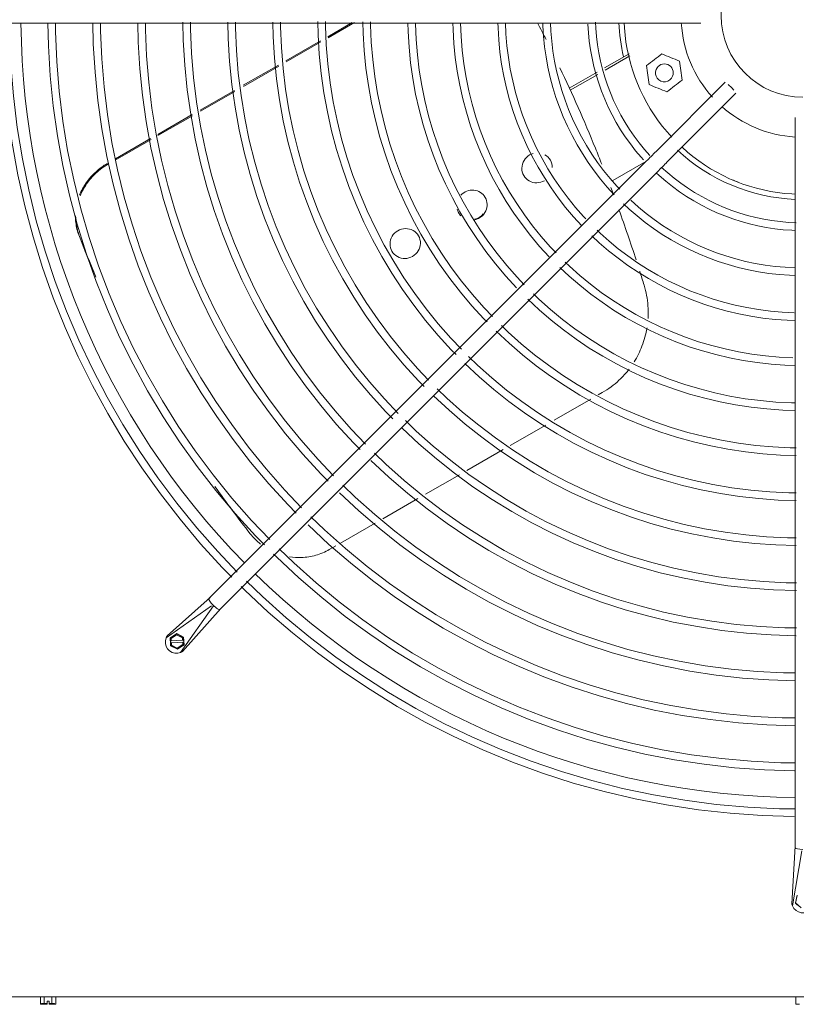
# Model space of a CAD drawing. Header units: inches. Extents: x 282 to 878, y -149 to 1260.
# Tile 14 of 20: x 833 to 845, y 413 to 429. Entities that reach past the tile are written whole.
import ezdxf

# ---------------------------------------------------------------- set-up
doc = ezdxf.new("R2010")
doc.units = ezdxf.units.IN
doc.header["$MEASUREMENT"] = 0
doc.layers.add('M-EQPM', color=90, linetype='Continuous', lineweight=9)

# ---------------------------------------------------------------- blocks, each defined once
blk = doc.blocks.new('Air Conditioner Unit  _AC_ - Default 1-V6-Main Floor')
at = {"layer": 'M-EQPM'}
for p, q in [((-13.57, -0.125), (-3.475, -0.125)), ((-7.346, -0.116), (-7.744, -0.345)), ((-7.313, -0.116), (-7.741, -0.362)), ((-3.257, -0.125), (-1.665, -0.125)), ((-7.864, -0.414), (-8.429, -0.738)), ((-7.862, -0.431), (-8.427, -0.756)), ((-2.831, -0.623), (-3.231, -0.853)), ((-2.822, -0.659), (-3.224, -0.891)), ((-8.548, -0.807), (-9.124, -1.138)), ((-8.546, -0.825), (-9.122, -1.156)), ((-3.354, -0.924), (-3.807, -1.185)), ((-3.344, -0.96), (-3.793, -1.218)), ((-1.266, -1.089), (-2.392, -2.215)), ((-9.267, -1.22), (-9.828, -1.542)), ((-9.264, -1.237), (-9.823, -1.559)), ((-2.215, -2.392), (-1.089, -1.266)), ((-9.957, -1.616), (-10.517, -1.938)), ((-9.954, -1.634), (-10.515, -1.956)), ((-0.125, -1.665), (-0.125, -3.257)), ((-10.627, -2.021), (-11.214, -2.358)), ((-10.636, -2.007), (-11.209, -2.336)), ((-2.546, -2.369), (-9.684, -9.507)), ((-4.116, -2.358), (-4.121, -2.35)), ((-3.099, -2.69), (-2.557, -2.378)), ((-9.507, -9.684), (-2.369, -2.546)), ((-4.554, -2.599), (-4.55, -2.607)), ((-5.178, -2.967), (-5.183, -2.959)), ((-5.616, -3.208), (-5.612, -3.216)), ((-0.125, -3.475), (-0.125, -13.57)), ((-6.266, -3.594), (-6.271, -3.586)), ((-6.704, -3.835), (-6.7, -3.843)), ((-4.055, -6.599), (-3.456, -6.255)), ((-3.335, -6.185), (-3.269, -6.148)), ((-4.769, -7.01), (-4.191, -6.678)), ((-5.478, -7.417), (-4.886, -7.077)), ((-6.154, -7.805), (-5.597, -7.486)), ((-6.847, -8.204), (-6.277, -7.876)), ((-7.54, -8.602), (-6.975, -8.277)), ((-7.721, -8.706), (-7.616, -8.646)), ((-9.641, -9.622), (-10.383, -10.147)), ((-9.666, -9.489), (-10.368, -10.116)), ((-9.611, -9.625), (-10.147, -10.383)), ((-10.116, -10.368), (-9.489, -9.666)), ((-10.212, -10.081), (-10.317, -10.149)), ((-10.313, -10.145), (-10.208, -10.077)), ((-10.301, -10.157), (-10.211, -10.099)), ((-10.211, -10.098), (-10.3, -10.157)), ((-10.208, -10.077), (-10.212, -10.081)), ((-10.101, -10.138), (-10.212, -10.081)), ((-10.116, -10.147), (-10.211, -10.098)), ((-10.211, -10.099), (-10.211, -10.098)), ((-10.211, -10.099), (-10.116, -10.147)), ((-10.208, -10.077), (-10.097, -10.134)), ((-10.317, -10.149), (-10.313, -10.145)), ((-10.317, -10.149), (-10.314, -10.194)), ((-10.313, -10.193), (-10.314, -10.194)), ((-10.314, -10.194), (-10.299, -10.194)), ((-10.306, -10.27), (-10.313, -10.145)), ((-10.311, -10.226), (-10.313, -10.193)), ((-10.313, -10.228), (-10.311, -10.226)), ((-10.297, -10.227), (-10.313, -10.228)), ((-10.313, -10.228), (-10.31, -10.274)), ((-10.306, -10.27), (-10.31, -10.274)), ((-10.31, -10.274), (-10.199, -10.33)), ((-10.195, -10.326), (-10.306, -10.27)), ((-10.299, -10.194), (-10.301, -10.157)), ((-10.301, -10.157), (-10.3, -10.157)), ((-10.3, -10.157), (-10.298, -10.193)), ((-10.298, -10.193), (-10.299, -10.194)), ((-10.114, -10.184), (-10.298, -10.193)), ((-10.297, -10.227), (-10.112, -10.217)), ((-10.295, -10.264), (-10.297, -10.227)), ((-10.297, -10.227), (-10.297, -10.227)), ((-10.297, -10.227), (-10.295, -10.263)), ((-10.295, -10.263), (-10.2, -10.312)), ((-10.295, -10.263), (-10.295, -10.264)), ((-10.2, -10.312), (-10.295, -10.264)), ((-10.11, -10.254), (-10.2, -10.312)), ((-10.2, -10.312), (-10.11, -10.254)), ((-10.199, -10.33), (-10.094, -10.262)), ((-10.09, -10.258), (-10.195, -10.326)), ((-10.116, -10.147), (-10.114, -10.184)), ((-10.114, -10.184), (-10.116, -10.147)), ((-10.116, -10.147), (-10.116, -10.147)), ((-10.114, -10.184), (-10.098, -10.183)), ((-10.114, -10.184), (-10.114, -10.184)), ((-10.097, -10.217), (-10.112, -10.218)), ((-10.112, -10.217), (-10.112, -10.218)), ((-10.11, -10.254), (-10.112, -10.217)), ((-10.112, -10.218), (-10.11, -10.254)), ((-10.11, -10.254), (-10.11, -10.254)), ((-10.097, -10.134), (-10.101, -10.138)), ((-10.098, -10.183), (-10.101, -10.138)), ((-10.098, -10.183), (-10.097, -10.181)), ((-10.097, -10.134), (-10.09, -10.258)), ((-10.097, -10.181), (-10.095, -10.215)), ((-10.095, -10.215), (-10.097, -10.217)), ((-10.094, -10.262), (-10.097, -10.217)), ((-10.09, -10.258), (-10.094, -10.262)), ((-10.2, -10.312), (-10.2, -10.312)), ((-10.195, -10.326), (-10.199, -10.33)), ((-0.125, -13.545), (-0.178, -14.484)), ((-0.013, -13.621), (-0.167, -14.517)), ((-0.119, -14.466), (-0.093, -14.344)), ((-0.093, -14.349), (-0.119, -14.471)), ((-0.026, -14.549), (-0.119, -14.466)), ((-0.119, -14.471), (-0.119, -14.466)), ((-0.119, -14.471), (-0.085, -14.502)), ((-14.75, -16), (14.75, -16)), ((-12.432, -16), (-12.369, -16.001)), ((-12.432, -16), (-12.432, -16.12)), ((-12.369, -15.999), (-12.369, -16.119)), ((-12.369, -16.001), (-12.244, -16.001)), ((-12.369, -16.001), (-12.369, -16.121)), ((-12.244, -15.999), (-12.244, -16.119)), ((-12.244, -16.001), (-12.182, -16)), ((-12.244, -16.121), (-12.244, -16.001)), ((-12.182, -16), (-12.182, -16.12)), ((-0.114, -16), (-0.052, -16.001)), ((-0.114, -16), (-0.114, -16.12)), ((-12.432, -16.12), (-12.369, -16.119)), ((-12.369, -16.121), (-12.432, -16.12)), ((-12.414, -16.109), (-12.36, -16.107)), ((-12.36, -16.11), (-12.414, -16.109)), ((-12.414, -16.12), (-12.414, -16.109)), ((-12.36, -16.119), (-12.414, -16.12)), ((-12.414, -16.12), (-12.36, -16.121)), ((-12.369, -16.119), (-12.324, -16.119)), ((-12.324, -16.121), (-12.369, -16.121)), ((-12.36, -16.107), (-12.324, -16.107)), ((-12.36, -16.119), (-12.36, -16.107)), ((-12.324, -16.11), (-12.36, -16.11)), ((-12.36, -16.11), (-12.36, -16.121)), ((-12.324, -16.119), (-12.36, -16.119)), ((-12.36, -16.121), (-12.324, -16.121)), ((-12.324, -16.121), (-12.324, -16.072)), ((-12.324, -16.072), (-12.29, -16.072)), ((-12.324, -16.107), (-12.324, -16.119)), ((-12.29, -16.072), (-12.29, -16.121)), ((-12.29, -16.119), (-12.29, -16.107)), ((-12.29, -16.107), (-12.253, -16.107)), ((-12.253, -16.11), (-12.29, -16.11)), ((-12.253, -16.119), (-12.29, -16.119)), ((-12.29, -16.119), (-12.244, -16.119)), ((-12.244, -16.121), (-12.29, -16.121)), ((-12.29, -16.121), (-12.253, -16.121)), ((-12.253, -16.107), (-12.2, -16.109)), ((-12.253, -16.119), (-12.253, -16.107)), ((-12.2, -16.109), (-12.253, -16.11)), ((-12.253, -16.121), (-12.253, -16.11)), ((-12.2, -16.12), (-12.253, -16.119)), ((-12.253, -16.121), (-12.2, -16.12)), ((-12.244, -16.119), (-12.182, -16.12)), ((-12.182, -16.12), (-12.244, -16.121)), ((-12.2, -16.12), (-12.2, -16.109)), ((-0.114, -16.12), (-0.052, -16.119)), ((-0.052, -16.121), (-0.114, -16.12))]:
    blk.add_line(p, q, dxfattribs=at)
at = {"layer": 'M-EQPM', "flags": 128}
for points in [[(-13.058, -0.121), (-13.05, -0.522), (-13.019, -1.044), (-12.967, -1.564), (-12.894, -2.081), (-12.801, -2.595), (-12.687, -3.105), (-12.552, -3.609), (-12.398, -4.109), (-12.224, -4.601), (-12.03, -5.086), (-11.817, -5.563), (-11.585, -6.031), (-11.334, -6.49), (-11.066, -6.938), (-10.78, -7.375), (-10.476, -7.8), (-10.156, -8.213), (-9.819, -8.612), (-9.467, -8.998), (-9.309, -9.158)], [(-9.224, -9.073), (-9.541, -8.74), (-9.883, -8.351), (-10.209, -7.949), (-10.519, -7.535), (-10.812, -7.108), (-11.087, -6.67), (-11.345, -6.221), (-11.585, -5.763), (-11.806, -5.295), (-12.008, -4.819), (-12.192, -4.334), (-12.355, -3.843), (-12.499, -3.346), (-12.623, -2.844), (-12.726, -2.337), (-12.81, -1.826), (-12.872, -1.312), (-12.915, -0.796), (-12.936, -0.279), (-12.938, -0.121)], [(-12.311, -0.121), (-12.303, -0.492), (-12.274, -0.984), (-12.225, -1.474), (-12.156, -1.962), (-12.068, -2.446), (-11.96, -2.927), (-11.834, -3.403), (-11.688, -3.873), (-11.524, -4.338), (-11.341, -4.795), (-11.14, -5.245), (-10.922, -5.686), (-10.686, -6.118), (-10.432, -6.541), (-10.163, -6.953), (-9.876, -7.353), (-9.574, -7.742), (-9.257, -8.119), (-8.925, -8.483), (-8.78, -8.63)], [(-8.692, -8.543), (-8.988, -8.233), (-9.31, -7.867), (-9.617, -7.488), (-9.908, -7.098), (-10.184, -6.696), (-10.444, -6.283), (-10.687, -5.86), (-10.913, -5.428), (-11.121, -4.988), (-11.312, -4.539), (-11.484, -4.083), (-11.638, -3.62), (-11.774, -3.152), (-11.89, -2.679), (-11.988, -2.201), (-12.066, -1.72), (-12.125, -1.236), (-12.165, -0.75), (-12.185, -0.263), (-12.187, -0.121)], [(-11.577, -0.121), (-11.57, -0.463), (-11.542, -0.925), (-11.496, -1.386), (-11.431, -1.845), (-11.349, -2.3), (-11.247, -2.752), (-11.128, -3.2), (-10.992, -3.642), (-10.837, -4.079), (-10.665, -4.509), (-10.476, -4.932), (-10.271, -5.347), (-10.049, -5.754), (-9.811, -6.151), (-9.557, -6.538), (-9.288, -6.915), (-9.004, -7.281), (-8.705, -7.635), (-8.393, -7.977), (-8.26, -8.112)], [(-8.172, -8.025), (-8.446, -7.737), (-8.749, -7.393), (-9.038, -7.037), (-9.312, -6.67), (-9.571, -6.292), (-9.815, -5.905), (-10.043, -5.507), (-10.256, -5.101), (-10.451, -4.687), (-10.63, -4.266), (-10.793, -3.837), (-10.937, -3.402), (-11.065, -2.962), (-11.174, -2.517), (-11.266, -2.069), (-11.34, -1.616), (-11.395, -1.162), (-11.433, -0.705), (-11.452, -0.247), (-11.453, -0.121)], [(-10.843, -0.121), (-10.837, -0.434), (-10.811, -0.867), (-10.767, -1.298), (-10.707, -1.728), (-10.629, -2.155), (-10.535, -2.578), (-10.423, -2.997), (-10.295, -3.412), (-10.15, -3.821), (-9.989, -4.223), (-9.812, -4.619), (-9.62, -5.008), (-9.412, -5.389), (-9.189, -5.761), (-8.951, -6.124), (-8.699, -6.477), (-8.433, -6.82), (-8.154, -7.151), (-7.861, -7.472), (-7.74, -7.594)], [(-7.652, -7.507), (-7.905, -7.241), (-8.188, -6.919), (-8.459, -6.586), (-8.715, -6.243), (-8.958, -5.889), (-9.186, -5.526), (-9.4, -5.155), (-9.598, -4.775), (-9.782, -4.387), (-9.949, -3.992), (-10.101, -3.591), (-10.237, -3.184), (-10.356, -2.773), (-10.458, -2.356), (-10.544, -1.936), (-10.613, -1.513), (-10.665, -1.087), (-10.7, -0.66), (-10.718, -0.231), (-10.719, -0.121)], [(-10.109, -0.108), (-10.103, -0.404), (-10.079, -0.808), (-10.039, -1.21), (-9.982, -1.611), (-9.91, -2.009), (-9.822, -2.404), (-9.718, -2.794), (-9.598, -3.181), (-9.463, -3.562), (-9.313, -3.938), (-9.148, -4.307), (-8.969, -4.669), (-8.775, -5.024), (-8.567, -5.371), (-8.345, -5.709), (-8.11, -6.039), (-7.862, -6.358), (-7.602, -6.667), (-7.329, -6.966), (-7.22, -7.076)], [(-7.132, -6.989), (-7.364, -6.746), (-7.628, -6.446), (-7.879, -6.135), (-8.119, -5.815), (-8.345, -5.486), (-8.557, -5.148), (-8.756, -4.802), (-8.941, -4.448), (-9.112, -4.087), (-9.268, -3.719), (-9.409, -3.345), (-9.536, -2.966), (-9.647, -2.583), (-9.742, -2.195), (-9.822, -1.804), (-9.887, -1.409), (-9.935, -1.013), (-9.968, -0.615), (-9.984, -0.216), (-9.985, -0.108)], [(-9.375, -0.108), (-9.37, -0.375), (-9.348, -0.749), (-9.31, -1.123), (-9.258, -1.494), (-9.191, -1.863), (-9.109, -2.229), (-9.012, -2.592), (-8.902, -2.95), (-8.776, -3.303), (-8.637, -3.652), (-8.484, -3.994), (-8.318, -4.33), (-8.138, -4.66), (-7.945, -4.981), (-7.74, -5.295), (-7.522, -5.6), (-7.292, -5.897), (-7.05, -6.183), (-6.797, -6.46), (-6.684, -6.575)], [(-6.596, -6.487), (-6.823, -6.25), (-7.067, -5.972), (-7.3, -5.685), (-7.522, -5.388), (-7.731, -5.083), (-7.928, -4.77), (-8.113, -4.449), (-8.284, -4.121), (-8.442, -3.786), (-8.587, -3.446), (-8.718, -3.099), (-8.835, -2.748), (-8.938, -2.393), (-9.026, -2.034), (-9.1, -1.671), (-9.16, -1.306), (-9.205, -0.938), (-9.235, -0.57), (-9.25, -0.2), (-9.251, -0.108)], [(-8.641, -0.108), (-8.637, -0.346), (-8.616, -0.691), (-8.581, -1.035), (-8.533, -1.377), (-8.471, -1.717), (-8.396, -2.055), (-8.307, -2.389), (-8.205, -2.719), (-8.09, -3.045), (-7.961, -3.366), (-7.82, -3.682), (-7.667, -3.991), (-7.501, -4.295), (-7.323, -4.591), (-7.134, -4.881), (-6.933, -5.162), (-6.721, -5.435), (-6.498, -5.699), (-6.265, -5.955), (-6.173, -6.048)], [(-6.101, -5.944), (-6.282, -5.754), (-6.507, -5.498), (-6.721, -5.234), (-6.925, -4.961), (-7.118, -4.68), (-7.3, -4.391), (-7.469, -4.096), (-7.627, -3.794), (-7.773, -3.486), (-7.906, -3.172), (-8.026, -2.854), (-8.134, -2.53), (-8.229, -2.203), (-8.31, -1.872), (-8.379, -1.538), (-8.433, -1.202), (-8.475, -0.864), (-8.502, -0.524), (-8.517, -0.184), (-8.517, -0.108)], [(-7.908, -0.1), (-7.903, -0.316), (-7.884, -0.632), (-7.853, -0.947), (-7.809, -1.26), (-7.752, -1.571), (-7.683, -1.88), (-7.602, -2.186), (-7.508, -2.488), (-7.403, -2.786), (-7.285, -3.08), (-7.156, -3.369), (-7.016, -3.653), (-6.864, -3.93), (-6.702, -4.202), (-6.528, -4.466), (-6.344, -4.724), (-6.15, -4.974), (-5.947, -5.216), (-5.733, -5.449), (-5.654, -5.529)], [(-5.566, -5.441), (-5.74, -5.258), (-5.946, -5.025), (-6.142, -4.783), (-6.329, -4.533), (-6.505, -4.277), (-6.671, -4.013), (-6.826, -3.743), (-6.97, -3.467), (-7.103, -3.186), (-7.225, -2.899), (-7.335, -2.608), (-7.433, -2.312), (-7.52, -2.013), (-7.594, -1.711), (-7.657, -1.406), (-7.707, -1.099), (-7.745, -0.79), (-7.77, -0.479), (-7.783, -0.168), (-7.784, -0.1)], [(-7.174, -0.101), (-7.17, -0.287), (-7.153, -0.573), (-7.124, -0.859), (-7.084, -1.143), (-7.033, -1.426), (-6.97, -1.706), (-6.896, -1.983), (-6.812, -2.257), (-6.716, -2.528), (-6.609, -2.794), (-6.492, -3.056), (-6.365, -3.314), (-6.227, -3.566), (-6.08, -3.812), (-5.922, -4.052), (-5.756, -4.285), (-5.58, -4.512), (-5.395, -4.732), (-5.201, -4.944), (-5.149, -4.996)], [(-5.061, -4.908), (-5.199, -4.763), (-5.386, -4.551), (-5.563, -4.332), (-5.732, -4.106), (-5.892, -3.873), (-6.042, -3.635), (-6.182, -3.39), (-6.313, -3.14), (-6.433, -2.885), (-6.544, -2.626), (-6.643, -2.362), (-6.733, -2.094), (-6.811, -1.823), (-6.878, -1.55), (-6.935, -1.273), (-6.98, -0.995), (-7.014, -0.715), (-7.037, -0.434), (-7.049, -0.152), (-7.05, -0.101)], [(-6.44, -0.117), (-6.437, -0.258), (-6.421, -0.515), (-6.396, -0.771), (-6.36, -1.026), (-6.313, -1.28), (-6.257, -1.531), (-6.191, -1.78), (-6.115, -2.026), (-6.029, -2.269), (-5.933, -2.509), (-5.828, -2.744), (-5.714, -2.975), (-5.59, -3.201), (-5.458, -3.422), (-5.317, -3.637), (-5.167, -3.847), (-5.009, -4.051), (-4.843, -4.248), (-4.669, -4.438)], [(-4.542, -4.389), (-4.658, -4.267), (-4.825, -4.077), (-4.984, -3.881), (-5.135, -3.679), (-5.278, -3.47), (-5.413, -3.256), (-5.539, -3.037), (-5.656, -2.813), (-5.764, -2.585), (-5.863, -2.352), (-5.952, -2.116), (-6.032, -1.876), (-6.102, -1.634), (-6.162, -1.388), (-6.213, -1.141), (-6.254, -0.891), (-6.284, -0.641), (-6.305, -0.389), (-6.315, -0.136)], [(-5.706, -0.118), (-5.703, -0.228), (-5.69, -0.456), (-5.667, -0.683), (-5.635, -0.909), (-5.594, -1.134), (-5.544, -1.357), (-5.486, -1.577), (-5.418, -1.796), (-5.342, -2.011), (-5.257, -2.223), (-5.164, -2.431), (-5.063, -2.636), (-4.953, -2.836), (-4.836, -3.032), (-4.711, -3.223), (-4.578, -3.409), (-4.438, -3.589), (-4.291, -3.764), (-4.137, -3.932)], [(-4.023, -3.87), (-4.117, -3.771), (-4.264, -3.603), (-4.405, -3.43), (-4.539, -3.251), (-4.665, -3.067), (-4.784, -2.878), (-4.895, -2.684), (-4.999, -2.487), (-5.094, -2.285), (-5.181, -2.079), (-5.26, -1.87), (-5.331, -1.658), (-5.393, -1.444), (-5.446, -1.227), (-5.491, -1.008), (-5.527, -0.788), (-5.554, -0.566), (-5.572, -0.344), (-5.582, -0.121)], [(-4.972, -0.119), (-4.97, -0.199), (-4.958, -0.398), (-4.938, -0.595), (-4.911, -0.792), (-4.875, -0.988), (-4.831, -1.182), (-4.78, -1.375), (-4.722, -1.565), (-4.655, -1.752), (-4.581, -1.937), (-4.5, -2.119), (-4.412, -2.297), (-4.317, -2.472), (-4.214, -2.642), (-4.105, -2.809), (-3.99, -2.97), (-3.868, -3.128), (-3.74, -3.28), (-3.605, -3.427)], [(-3.536, -3.317), (-3.576, -3.275), (-3.704, -3.13), (-3.826, -2.979), (-3.942, -2.824), (-4.052, -2.664), (-4.155, -2.5), (-4.252, -2.332), (-4.342, -2.16), (-4.424, -1.984), (-4.5, -1.806), (-4.569, -1.624), (-4.63, -1.44), (-4.684, -1.254), (-4.73, -1.066), (-4.769, -0.876), (-4.801, -0.684), (-4.824, -0.492), (-4.84, -0.298), (-4.847, -0.119)], [(-4.238, -0.12), (-4.237, -0.17), (-4.227, -0.339), (-4.21, -0.508), (-4.186, -0.676), (-4.156, -0.842), (-4.119, -1.008), (-4.075, -1.172), (-4.025, -1.334), (-3.968, -1.494), (-3.905, -1.651), (-3.836, -1.806), (-3.761, -1.958), (-3.68, -2.107), (-3.592, -2.252), (-3.5, -2.394), (-3.401, -2.532), (-3.297, -2.666), (-3.188, -2.796), (-3.074, -2.921)], [(-2.985, -2.832), (-3.034, -2.78), (-3.143, -2.656), (-3.247, -2.528), (-3.345, -2.396), (-3.439, -2.261), (-3.526, -2.121), (-3.608, -1.979), (-3.684, -1.833), (-3.755, -1.684), (-3.819, -1.532), (-3.877, -1.379), (-3.929, -1.222), (-3.975, -1.064), (-4.015, -0.904), (-4.047, -0.743), (-4.074, -0.581), (-4.094, -0.417), (-4.107, -0.253), (-4.113, -0.12)], [(-3.503, -0.14), (-3.495, -0.28), (-3.481, -0.42), (-3.461, -0.559), (-3.436, -0.697), (-3.406, -0.833), (-3.37, -0.969), (-3.328, -1.103), (-3.281, -1.235), (-3.229, -1.365), (-3.172, -1.493), (-3.11, -1.619), (-3.043, -1.742), (-2.971, -1.862), (-2.894, -1.98), (-2.812, -2.094), (-2.726, -2.205), (-2.636, -2.312), (-2.599, -2.352)], [(-3.475, -0.125), (-3.447, -0.125), (-3.419, -0.125), (-3.39, -0.125), (-3.362, -0.125), (-3.333, -0.125), (-3.304, -0.125), (-3.276, -0.125), (-3.257, -0.125)], [(-2.493, -2.284), (-2.583, -2.182), (-2.668, -2.077), (-2.749, -1.969), (-2.825, -1.857), (-2.897, -1.743), (-2.965, -1.626), (-3.027, -1.506), (-3.085, -1.384), (-3.138, -1.259), (-3.186, -1.133), (-3.229, -1.004), (-3.266, -0.874), (-3.299, -0.743), (-3.326, -0.611), (-3.347, -0.477), (-3.364, -0.343), (-3.375, -0.208), (-3.379, -0.108)], [(-2.912, -0.118), (-2.908, -0.202), (-2.898, -0.318), (-2.883, -0.433), (-2.863, -0.548), (-2.839, -0.662), (-2.81, -0.775), (-2.777, -0.887), (-2.739, -0.997), (-2.697, -1.106), (-2.651, -1.213), (-2.6, -1.318), (-2.545, -1.421), (-2.486, -1.522), (-2.423, -1.62), (-2.357, -1.715), (-2.286, -1.808), (-2.212, -1.898), (-2.136, -1.983)], [(-2.392, -2.215), (-2.412, -2.235), (-2.432, -2.255), (-2.452, -2.276), (-2.473, -2.296), (-2.493, -2.316), (-2.513, -2.336), (-2.533, -2.356), (-2.546, -2.369)], [(-1.969, -2.149), (-1.881, -2.226), (-1.791, -2.3), (-1.697, -2.37), (-1.601, -2.436), (-1.503, -2.498), (-1.402, -2.556), (-1.298, -2.61), (-1.193, -2.66), (-1.086, -2.705), (-0.976, -2.747), (-0.866, -2.783), (-0.754, -2.816), (-0.641, -2.844), (-0.526, -2.867), (-0.411, -2.886), (-0.296, -2.9), (-0.179, -2.909), (-0.121, -2.912)], [(-2.369, -2.546), (-2.349, -2.526), (-2.329, -2.506), (-2.309, -2.486), (-2.289, -2.465), (-2.268, -2.445), (-2.248, -2.425), (-2.228, -2.405), (-2.215, -2.392)], [(-2.392, -2.563), (-2.34, -2.611), (-2.234, -2.702), (-2.124, -2.79), (-2.011, -2.872), (-1.894, -2.95), (-1.775, -3.024), (-1.653, -3.092), (-1.528, -3.156), (-1.4, -3.215), (-1.271, -3.268), (-1.139, -3.316), (-1.005, -3.359), (-0.87, -3.397), (-0.734, -3.429), (-0.596, -3.455), (-0.457, -3.476), (-0.318, -3.492), (-0.178, -3.502), (-0.121, -3.503)], [(-0.108, -3.379), (-0.234, -3.373), (-0.369, -3.361), (-0.503, -3.344), (-0.636, -3.321), (-0.768, -3.293), (-0.899, -3.259), (-1.029, -3.221), (-1.157, -3.177), (-1.283, -3.128), (-1.407, -3.075), (-1.529, -3.016), (-1.648, -2.952), (-1.765, -2.884), (-1.879, -2.811), (-1.99, -2.734), (-2.098, -2.652), (-2.202, -2.566), (-2.303, -2.476)], [(-0.121, -4.113), (-0.285, -4.105), (-0.448, -4.091), (-0.612, -4.069), (-0.774, -4.042), (-0.935, -4.008), (-1.094, -3.967), (-1.252, -3.92), (-1.408, -3.867), (-1.561, -3.807), (-1.713, -3.742), (-1.861, -3.67), (-2.006, -3.593), (-2.148, -3.51), (-2.287, -3.421), (-2.422, -3.327), (-2.553, -3.228), (-2.68, -3.123), (-2.803, -3.013)], [(-2.921, -3.072), (-2.83, -3.157), (-2.702, -3.268), (-2.569, -3.373), (-2.432, -3.473), (-2.291, -3.568), (-2.146, -3.657), (-1.998, -3.74), (-1.847, -3.817), (-1.693, -3.887), (-1.536, -3.952), (-1.377, -4.01), (-1.216, -4.062), (-1.052, -4.107), (-0.887, -4.146), (-0.721, -4.178), (-0.553, -4.204), (-0.384, -4.223), (-0.215, -4.235), (-0.121, -4.238)], [(-0.125, -3.257), (-0.125, -3.286), (-0.125, -3.314), (-0.125, -3.343), (-0.125, -3.372), (-0.125, -3.4), (-0.125, -3.429), (-0.125, -3.457), (-0.125, -3.475)], [(-0.142, -4.847), (-0.335, -4.837), (-0.528, -4.82), (-0.721, -4.795), (-0.912, -4.763), (-1.102, -4.722), (-1.29, -4.674), (-1.476, -4.619), (-1.659, -4.556), (-1.84, -4.486), (-2.018, -4.409), (-2.193, -4.325), (-2.364, -4.234), (-2.531, -4.136), (-2.695, -4.031), (-2.854, -3.92), (-3.008, -3.803), (-3.158, -3.68), (-3.302, -3.551), (-3.353, -3.502)], [(-3.442, -3.59), (-3.32, -3.704), (-3.169, -3.834), (-3.013, -3.957), (-2.853, -4.075), (-2.687, -4.186), (-2.518, -4.29), (-2.344, -4.387), (-2.167, -4.477), (-1.986, -4.56), (-1.802, -4.636), (-1.616, -4.704), (-1.426, -4.765), (-1.234, -4.818), (-1.041, -4.864), (-0.845, -4.902), (-0.649, -4.932), (-0.451, -4.954), (-0.253, -4.968), (-0.121, -4.972)], [(-3.962, -4.109), (-3.81, -4.25), (-3.637, -4.399), (-3.458, -4.541), (-3.274, -4.676), (-3.084, -4.803), (-2.889, -4.923), (-2.69, -5.034), (-2.487, -5.138), (-2.279, -5.233), (-2.068, -5.32), (-1.854, -5.399), (-1.637, -5.468), (-1.417, -5.529), (-1.194, -5.582), (-0.97, -5.625), (-0.744, -5.659), (-0.518, -5.684), (-0.29, -5.701), (-0.121, -5.706)], [(-0.163, -5.581), (-0.386, -5.57), (-0.608, -5.55), (-0.83, -5.521), (-1.05, -5.483), (-1.268, -5.437), (-1.485, -5.382), (-1.699, -5.318), (-1.91, -5.246), (-2.118, -5.165), (-2.323, -5.077), (-2.524, -4.98), (-2.722, -4.875), (-2.914, -4.762), (-3.102, -4.642), (-3.286, -4.514), (-3.463, -4.379), (-3.636, -4.237), (-3.802, -4.088), (-3.873, -4.02)], [(-4.482, -4.627), (-4.3, -4.797), (-4.104, -4.965), (-3.903, -5.125), (-3.695, -5.277), (-3.481, -5.421), (-3.261, -5.556), (-3.036, -5.681), (-2.807, -5.798), (-2.573, -5.906), (-2.334, -6.004), (-2.092, -6.093), (-1.847, -6.171), (-1.599, -6.24), (-1.348, -6.299), (-1.095, -6.348), (-0.84, -6.387), (-0.584, -6.415), (-0.327, -6.434), (-0.121, -6.44)], [(-0.121, -6.315), (-0.184, -6.314), (-0.437, -6.302), (-0.688, -6.279), (-0.939, -6.247), (-1.188, -6.204), (-1.435, -6.152), (-1.68, -6.089), (-1.922, -6.017), (-2.161, -5.936), (-2.397, -5.844), (-2.629, -5.744), (-2.856, -5.634), (-3.079, -5.515), (-3.297, -5.388), (-3.51, -5.252), (-3.717, -5.107), (-3.919, -4.954), (-4.114, -4.794), (-4.302, -4.625), (-4.393, -4.538)], [(-0.108, -7.049), (-0.206, -7.048), (-0.488, -7.034), (-0.768, -7.009), (-1.048, -6.972), (-1.326, -6.925), (-1.602, -6.866), (-1.875, -6.797), (-2.146, -6.716), (-2.412, -6.625), (-2.675, -6.523), (-2.934, -6.411), (-3.188, -6.289), (-3.437, -6.156), (-3.681, -6.014), (-3.918, -5.862), (-4.149, -5.701), (-4.374, -5.53), (-4.592, -5.351), (-4.802, -5.163), (-4.913, -5.056)], [(-4.999, -5.148), (-4.79, -5.343), (-4.572, -5.531), (-4.347, -5.709), (-4.115, -5.878), (-3.877, -6.038), (-3.633, -6.188), (-3.382, -6.329), (-3.126, -6.459), (-2.866, -6.579), (-2.6, -6.688), (-2.331, -6.787), (-2.057, -6.875), (-1.781, -6.951), (-1.501, -7.017), (-1.22, -7.071), (-0.936, -7.115), (-0.651, -7.146), (-0.364, -7.167), (-0.108, -7.174)], [(-0.108, -7.783), (-0.227, -7.781), (-0.538, -7.766), (-0.848, -7.738), (-1.157, -7.698), (-1.464, -7.646), (-1.769, -7.581), (-2.07, -7.504), (-2.369, -7.416), (-2.664, -7.315), (-2.954, -7.203), (-3.24, -7.079), (-3.52, -6.943), (-3.795, -6.797), (-4.064, -6.64), (-4.326, -6.472), (-4.581, -6.294), (-4.829, -6.106), (-5.07, -5.908), (-5.302, -5.7), (-5.449, -5.558)], [(-5.511, -5.674), (-5.279, -5.89), (-5.04, -6.096), (-4.792, -6.293), (-4.536, -6.48), (-4.274, -6.656), (-4.004, -6.821), (-3.728, -6.976), (-3.446, -7.12), (-3.159, -7.252), (-2.866, -7.372), (-2.569, -7.481), (-2.268, -7.578), (-1.963, -7.662), (-1.655, -7.735), (-1.344, -7.795), (-1.032, -7.842), (-0.717, -7.877), (-0.402, -7.9), (-0.108, -7.909)], [(-0.108, -8.516), (-0.249, -8.515), (-0.589, -8.498), (-0.928, -8.468), (-1.266, -8.424), (-1.602, -8.367), (-1.935, -8.296), (-2.266, -8.212), (-2.592, -8.115), (-2.915, -8.005), (-3.232, -7.882), (-3.545, -7.746), (-3.852, -7.598), (-4.153, -7.438), (-4.447, -7.266), (-4.734, -7.082), (-5.013, -6.887), (-5.285, -6.681), (-5.548, -6.465), (-5.802, -6.238), (-5.96, -6.085)], [(-6.022, -6.201), (-5.769, -6.436), (-5.507, -6.662), (-5.236, -6.877), (-4.957, -7.081), (-4.67, -7.273), (-4.376, -7.454), (-4.074, -7.623), (-3.766, -7.78), (-3.452, -7.925), (-3.132, -8.056), (-2.807, -8.175), (-2.478, -8.281), (-2.145, -8.373), (-1.809, -8.452), (-1.469, -8.518), (-1.127, -8.57), (-0.784, -8.608), (-0.439, -8.632), (-0.108, -8.643)], [(-6.533, -6.727), (-6.259, -6.983), (-5.975, -7.228), (-5.681, -7.461), (-5.378, -7.682), (-5.067, -7.891), (-4.747, -8.087), (-4.42, -8.271), (-4.086, -8.441), (-3.745, -8.597), (-3.398, -8.74), (-3.046, -8.869), (-2.689, -8.984), (-2.327, -9.084), (-1.962, -9.17), (-1.594, -9.241), (-1.223, -9.297), (-0.85, -9.339), (-0.476, -9.365), (-0.101, -9.377)], [(-0.1, -9.25), (-0.27, -9.249), (-0.64, -9.23), (-1.008, -9.197), (-1.375, -9.15), (-1.74, -9.087), (-2.102, -9.011), (-2.461, -8.919), (-2.816, -8.814), (-3.166, -8.694), (-3.511, -8.561), (-3.85, -8.413), (-4.184, -8.253), (-4.51, -8.079), (-4.83, -7.892), (-5.142, -7.692), (-5.445, -7.481), (-5.74, -7.257), (-6.026, -7.022), (-6.302, -6.775), (-6.479, -6.604)], [(-0.101, -9.984), (-0.292, -9.982), (-0.691, -9.963), (-1.088, -9.927), (-1.484, -9.876), (-1.878, -9.808), (-2.269, -9.725), (-2.656, -9.627), (-3.039, -9.513), (-3.417, -9.384), (-3.789, -9.24), (-4.156, -9.081), (-4.516, -8.907), (-4.868, -8.72), (-5.213, -8.518), (-5.549, -8.303), (-5.877, -8.074), (-6.195, -7.833), (-6.503, -7.579), (-6.801, -7.312), (-6.983, -7.136)], [(-7.045, -7.254), (-6.749, -7.529), (-6.443, -7.793), (-6.126, -8.045), (-5.799, -8.283), (-5.463, -8.509), (-5.119, -8.72), (-4.766, -8.918), (-4.405, -9.101), (-4.038, -9.27), (-3.664, -9.424), (-3.284, -9.563), (-2.899, -9.687), (-2.509, -9.795), (-2.116, -9.888), (-1.719, -9.964), (-1.319, -10.025), (-0.917, -10.07), (-0.513, -10.098), (-0.109, -10.111)], [(-0.117, -10.718), (-0.313, -10.716), (-0.741, -10.695), (-1.168, -10.657), (-1.594, -10.601), (-2.016, -10.529), (-2.436, -10.44), (-2.851, -10.334), (-3.262, -10.212), (-3.668, -10.073), (-4.068, -9.919), (-4.461, -9.748), (-4.848, -9.562), (-5.226, -9.36), (-5.596, -9.144), (-5.957, -8.913), (-6.309, -8.667), (-6.651, -8.408), (-6.981, -8.136), (-7.301, -7.85), (-7.502, -7.655)], [(-7.556, -7.78), (-7.239, -8.076), (-6.91, -8.359), (-6.57, -8.629), (-6.22, -8.884), (-5.86, -9.126), (-5.49, -9.353), (-5.112, -9.565), (-4.725, -9.762), (-4.331, -9.943), (-3.93, -10.108), (-3.523, -10.257), (-3.11, -10.39), (-2.692, -10.506), (-2.269, -10.605), (-1.843, -10.688), (-1.414, -10.753), (-0.983, -10.801), (-0.551, -10.831), (-0.117, -10.845)], [(-0.118, -11.451), (-0.334, -11.449), (-0.792, -11.427), (-1.248, -11.386), (-1.703, -11.327), (-2.154, -11.25), (-2.602, -11.155), (-3.046, -11.042), (-3.486, -10.911), (-3.919, -10.763), (-4.346, -10.598), (-4.767, -10.415), (-5.179, -10.216), (-5.584, -10.001), (-5.979, -9.77), (-6.365, -9.523), (-6.741, -9.261), (-7.106, -8.984), (-7.459, -8.692), (-7.801, -8.387), (-8.021, -8.174)], [(-8.067, -8.306), (-7.729, -8.622), (-7.378, -8.925), (-7.015, -9.213), (-6.641, -9.486), (-6.256, -9.744), (-5.862, -9.986), (-5.458, -10.212), (-5.045, -10.423), (-4.624, -10.616), (-4.196, -10.792), (-3.761, -10.952), (-3.32, -11.093), (-2.874, -11.217), (-2.423, -11.323), (-1.968, -11.411), (-1.51, -11.48), (-1.05, -11.532), (-0.588, -11.564), (-0.125, -11.579)], [(-8.629, -8.782), (-8.579, -8.833), (-8.219, -9.169), (-7.845, -9.49), (-7.46, -9.796), (-7.062, -10.087), (-6.653, -10.361), (-6.233, -10.619), (-5.804, -10.86), (-5.365, -11.083), (-4.917, -11.289), (-4.462, -11.476), (-3.999, -11.646), (-3.53, -11.796), (-3.056, -11.928), (-2.576, -12.041), (-2.093, -12.134), (-1.606, -12.208), (-1.116, -12.263), (-0.625, -12.297), (-0.133, -12.313)], [(-0.119, -12.185), (-0.356, -12.183), (-0.843, -12.159), (-1.328, -12.116), (-1.812, -12.053), (-2.292, -11.971), (-2.769, -11.869), (-3.242, -11.749), (-3.709, -11.61), (-4.17, -11.453), (-4.625, -11.277), (-5.072, -11.083), (-5.511, -10.871), (-5.942, -10.642), (-6.362, -10.396), (-6.773, -10.133), (-7.173, -9.854), (-7.561, -9.559), (-7.937, -9.249), (-8.301, -8.925), (-8.54, -8.693)], [(-0.12, -12.936), (-0.378, -12.934), (-0.895, -12.908), (-1.41, -12.862), (-1.923, -12.795), (-2.434, -12.708), (-2.94, -12.601), (-3.441, -12.473), (-3.937, -12.325), (-4.427, -12.158), (-4.91, -11.971), (-5.385, -11.766), (-5.851, -11.541), (-6.308, -11.298), (-6.754, -11.036), (-7.19, -10.757), (-7.615, -10.461), (-8.027, -10.148), (-8.426, -9.819), (-8.812, -9.474), (-9.071, -9.224)], [(-9.158, -9.311), (-9.1, -9.369), (-8.718, -9.726), (-8.322, -10.067), (-7.913, -10.391), (-7.491, -10.699), (-7.057, -10.99), (-6.612, -11.264), (-6.156, -11.519), (-5.69, -11.756), (-5.216, -11.974), (-4.733, -12.173), (-4.242, -12.353), (-3.745, -12.513), (-3.241, -12.652), (-2.733, -12.772), (-2.22, -12.871), (-1.703, -12.949), (-1.184, -13.007), (-0.663, -13.044), (-0.141, -13.06)], [(-10.383, -10.147), (-10.395, -10.193), (-10.395, -10.24), (-10.383, -10.285), (-10.36, -10.326), (-10.326, -10.36), (-10.285, -10.383), (-10.24, -10.395), (-10.193, -10.395), (-10.147, -10.383)], [(-0.167, -14.517), (-0.143, -14.558), (-0.11, -14.591), (-0.069, -14.615), (-0.024, -14.627), (0.024, -14.627), (0.069, -14.615), (0.11, -14.591), (0.143, -14.558), (0.167, -14.517)]]:
    blk.add_lwpolyline(points, dxfattribs=at)
at = {"layer": 'M-EQPM'}
for centre, radius, start, end in [((0, 0), 1.332, 90, 270), ((0, 0), 12.75, 180.5461, 224.4586), ((0, 0), 3, 182.2917, 192.9433), ((0, 0), 1.985, 183.5152, 222.0198), ((-2.257, -0.935), 0.145, 337.5, 157.5), ((-2.257, -0.935), 0.145, 157.5, 337.5), ((0, 0), 1.985, 228.2532, 266.3637), ((0, 0), 3, 227.0275, 267.6675), ((0, 0), 2.915, 246.4426, 249.3079), ((0, 0), 12.75, 225.5461, 269.4586)]:
    blk.add_arc(centre, radius, start, end, dxfattribs=at)
for centre, major_axis, ratio, start_param, end_param in [((-1.178, -1.178), (-0.0884, 0.0884), 0.098439, 4.712389, 5.235988), ((-1.178, -1.178), (-0.0884, 0.0884), 0.098439, 4.18879, 4.712389), ((-4.333, -2.483), (0.217, 0.125), 0.96589, 1.570796, 4.712389), ((-4.333, -2.483), (0.217, 0.125), 0.96589, 1.321863, 1.570796), ((-4.333, -2.483), (0.217, 0.125), 0.96589, 5.759587, 6.806784), ((-5.395, -3.091), (0.217, 0.125), 0.965869, 0, 1.869473), ((-5.395, -3.091), (0.217, 0.125), 0.965869, 4.402802, 6.283185), ((-5.395, -3.091), (0.217, 0.125), 0.965869, 2.871097, 3.141593), ((-5.395, -3.091), (0.217, 0.125), 0.965869, 3.141593, 3.390878), ((-5.399, -3.083), (0.217, 0.125), 0.965869, 4.397719, 5.070217), ((-6.483, -3.718), (0.217, 0.125), 0.96589, 1.570796, 4.712389), ((-6.483, -3.718), (0.217, 0.125), 0.96589, 4.712389, 7.853982), ((-9.596, -9.596), (-0.0884, 0.0884), 0.205635, 0, 1.570796), ((-9.596, -9.596), (-0.0884, 0.0884), 0.205635, 1.570796, 3.141593), ((0, -13.57), (-0.125, 0), 0.205635, 0, 1.570796)]:
    blk.add_ellipse(centre, major_axis=major_axis, ratio=ratio, start_param=start_param, end_param=end_param, dxfattribs=at)
for points in [[(-4.186, -0.392), (-4.232, -0.3), (-4.279, -0.209), (-4.326, -0.119)], [(-2.546, -0.815), (-2.504, -0.783), (-2.42, -0.719), (-2.338, -0.656), (-2.298, -0.625)], [(-2.298, -0.625), (-2.251, -0.645), (-2.157, -0.684), (-2.059, -0.724), (-2.01, -0.745)], [(-2.01, -0.745), (-2.003, -0.795), (-1.99, -0.897), (-1.976, -1.002), (-1.969, -1.055)], [(-2.505, -1.125), (-2.512, -1.075), (-2.525, -0.973), (-2.539, -0.869), (-2.546, -0.815)], [(-1.969, -1.055), (-2.009, -1.085), (-2.09, -1.148), (-2.174, -1.212), (-2.217, -1.245)], [(-2.217, -1.245), (-2.263, -1.226), (-2.358, -1.186), (-2.456, -1.146), (-2.505, -1.125)], [(-3.088, -2.918), (-3.103, -2.879), (-3.117, -2.84), (-3.132, -2.802)], [(-2.718, -3.984), (-2.807, -3.709), (-2.9, -3.437), (-2.997, -3.167)], [(-11.527, -4.265), (-11.625, -4.04), (-11.717, -3.815), (-11.803, -3.589)], [(-11.795, -3.603), (-11.713, -3.818), (-11.625, -4.034), (-11.532, -4.249)], [(-2.587, -4.399), (-2.61, -4.323), (-2.634, -4.246), (-2.658, -4.17)], [(-9.587, -7.678), (-9.401, -7.939), (-9.209, -8.196), (-9.01, -8.45)], [(-9.01, -8.45), (-8.96, -8.513), (-8.904, -8.569), (-8.843, -8.618)]]:
    blk.add_open_spline(points, degree=3, dxfattribs=at)
for points, knots in [([(-3.278, -2.422), (-3.312, -2.335), (-3.527, -1.8), (-3.757, -1.279), (-3.961, -0.853)], [0.4406281, 0.4406281, 0.4406281, 0.4406281, 0.5, 0.8090034, 0.8090034, 0.8090034, 0.8090034]), ([(-11.793, -2.926), (-11.765, -2.857), (-11.693, -2.723), (-11.537, -2.545), (-11.409, -2.451), (-11.339, -2.411)], [0.505749, 0.505749, 0.505749, 0.505749, 0.6666667, 0.8333333, 1, 1, 1, 1]), ([(-11.331, -2.425), (-11.401, -2.466), (-11.529, -2.559), (-11.685, -2.737), (-11.757, -2.872), (-11.785, -2.941)], [0, 0, 0, 0, 0.1666667, 0.3333333, 0.4953092, 0.4953092, 0.4953092, 0.4953092]), ([(-11.803, -3.589), (-11.83, -3.519), (-11.856, -3.413), (-11.861, -3.302), (-11.861, -3.265)], [0, 0, 0, 0, 0.1666667, 0.2495251, 0.2495251, 0.2495251, 0.2495251]), ([(-11.853, -3.285), (-11.853, -3.32), (-11.847, -3.429), (-11.822, -3.533), (-11.795, -3.603)], [0.7547661, 0.7547661, 0.7547661, 0.7547661, 0.8333333, 1, 1, 1, 1]), ([(-2.523, -4.942), (-2.519, -4.871), (-2.52, -4.687), (-2.554, -4.508), (-2.587, -4.399)], [0.7275967, 0.7275967, 0.7275967, 0.7275967, 0.8333333, 1, 1, 1, 1]), ([(-2.75, -5.647), (-2.699, -5.566), (-2.61, -5.386), (-2.557, -5.193), (-2.54, -5.09)], [0.3584198, 0.3584198, 0.3584198, 0.3584198, 0.5, 0.6539303, 0.6539303, 0.6539303, 0.6539303]), ([(-3.269, -6.148), (-3.17, -6.09), (-3.013, -5.975), (-2.881, -5.829), (-2.831, -5.764)], [0, 0, 0, 0, 0.1666667, 0.2885726, 0.2885726, 0.2885726, 0.2885726]), ([(-8.372, -8.825), (-8.308, -8.835), (-8.162, -8.844), (-7.938, -8.808), (-7.792, -8.746), (-7.721, -8.706)], [0.5296961, 0.5296961, 0.5296961, 0.5296961, 0.6666667, 0.8333333, 1, 1, 1, 1]), ([(-10.383, -10.147), (-10.38, -10.14), (-10.376, -10.132), (-10.372, -10.124), (-10.368, -10.118), (-10.366, -10.115), (-10.369, -10.119), (-10.372, -10.125), (-10.376, -10.131), (-10.38, -10.14), (-10.383, -10.147)], [-1, -1, -1, -1, -0.833333, -0.75, -0.666667, -0.5, -0.291667, -0.25, -0.166667, 0, 0, 0, 0]), ([(-10.147, -10.383), (-10.14, -10.38), (-10.131, -10.376), (-10.124, -10.372), (-10.118, -10.368), (-10.116, -10.367), (-10.118, -10.368), (-10.124, -10.372), (-10.132, -10.376), (-10.14, -10.38), (-10.147, -10.383)], [-1, -1, -1, -1, -0.833333, -0.75, -0.666667, -0.5, -0.333333, -0.25, -0.166667, 0, 0, 0, 0]), ([(-0.167, -14.517), (-0.17, -14.51), (-0.173, -14.501), (-0.175, -14.493), (-0.177, -14.486), (-0.177, -14.483), (-0.177, -14.487), (-0.175, -14.493), (-0.173, -14.501), (-0.17, -14.51), (-0.167, -14.517)], [-1, -1, -1, -1, -0.833333, -0.75, -0.666667, -0.5, -0.291667, -0.25, -0.166667, 0, 0, 0, 0])]:
    blk.add_open_spline(points, degree=3, knots=knots, dxfattribs=at)

msp = doc.modelspace()

# ---------------------------------------------------------------- block references
at = {"layer": 'M-EQPM'}
msp.add_blockref('Air Conditioner Unit  _AC_ - Default 1-V6-Main Floor', (845.406, 428.7), dxfattribs=at)

doc.saveas('drawing.dxf')
